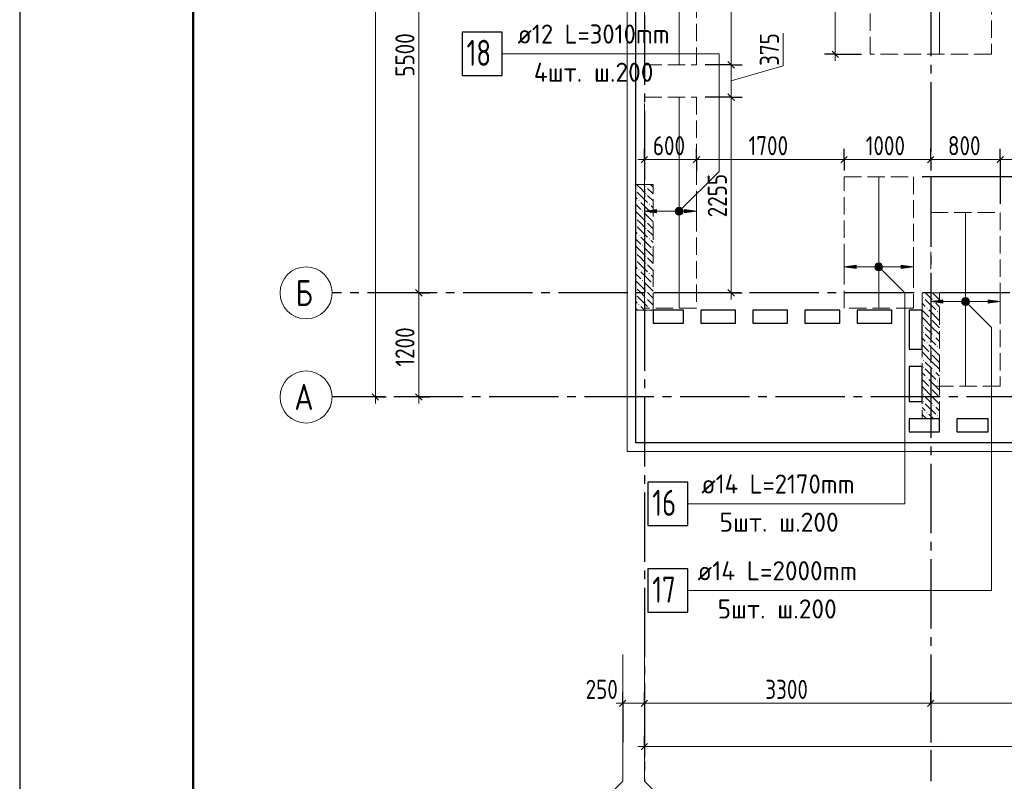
# Model space of a CAD drawing. Header units: millimetres. Extents: x 0 to 61017, y 0 to 42000.
# Tile 2 of 24: x 0 to 11347, y 15970 to 24749. Entities that reach past the tile are written whole.
import ezdxf

# ---------------------------------------------------------------- set-up
doc = ezdxf.new("R2010")
doc.units = ezdxf.units.MM
doc.linetypes.add('______2', pattern=[270, 200, -70])
doc.linetypes.add('______5', pattern=[1100, 800, -100, 100, -100])
for name, color, linetype, lineweight in [('Standard', 7, 'Continuous', 25), ('ДОП Верх по У', 7, 'Continuous', 25), ('ЖБ Пилон', 180, 'Continuous', 25), ('Оси', 40, '______5', 18), ('Позиционная метка номер позиции', 7, 'Continuous', 13), ('Примечания', 7, 'Continuous', 25)]:
    doc.layers.add(name, color=color, linetype=linetype, lineweight=lineweight)
doc.layers.add('ЖБ Перекрытие верхний уровень', color=7, linetype='Continuous', lineweight=25, true_color=0xe0e0ff)
doc.styles.add('GOST 2.304-81', font='txt')
doc.styles.add('ISOCPEUR', font='txt')

msp = doc.modelspace()

# ---------------------------------------------------------------- hatches: boundary and pattern name
at = {"layer": 'ДОП Верх по У', "linetype": 'Continuous', "lineweight": 13, "transparency": 33554687}
for points in [[(7340, 22521), (7200, 22541), (7340, 22561)], [(9640, 21880), (9500, 21900), (9640, 21920)], [(10640, 21480), (10500, 21500), (10640, 21520)]]:
    msp.add_hatch(color=7, dxfattribs=at).paths.add_polyline_path(points, flags=16)
for points in [[(7568, 22522), (7568, 22560), (7562, 22541)], [(7568, 22560), (7581, 22509), (7581, 22573)], [(7568, 22560), (7568, 22522), (7581, 22509)], [(7581, 22573), (7600, 22504), (7600, 22578)], [(7581, 22573), (7581, 22509), (7600, 22504)], [(7600, 22578), (7600, 22504), (7619, 22509)], [(7600, 22578), (7619, 22509), (7619, 22573)], [(7619, 22573), (7619, 22509), (7632, 22522)], [(7619, 22573), (7632, 22522), (7632, 22560)], [(7632, 22560), (7632, 22522), (7637, 22541)], [(7660, 22521), (7800, 22541), (7660, 22561)], [(9868, 21881), (9868, 21919), (9862, 21900)], [(9868, 21919), (9881, 21868), (9881, 21932)], [(9868, 21919), (9868, 21881), (9881, 21868)], [(9881, 21932), (9900, 21862), (9900, 21938)], [(9881, 21932), (9881, 21868), (9900, 21862)], [(9900, 21938), (9900, 21862), (9919, 21868)], [(9900, 21938), (9919, 21868), (9919, 21932)], [(9919, 21932), (9919, 21868), (9932, 21881)], [(9919, 21932), (9932, 21881), (9932, 21919)], [(9932, 21919), (9932, 21881), (9937, 21900)], [(10160, 21880), (10300, 21900), (10160, 21920)], [(10868, 21481), (10868, 21519), (10862, 21500)], [(10868, 21519), (10881, 21468), (10881, 21532)], [(10868, 21519), (10868, 21481), (10881, 21468)], [(10881, 21532), (10900, 21462), (10900, 21538)], [(10881, 21532), (10881, 21468), (10900, 21462)], [(10900, 21538), (10900, 21462), (10919, 21468)], [(10900, 21538), (10919, 21468), (10919, 21532)], [(10919, 21532), (10919, 21468), (10932, 21481)], [(10919, 21532), (10932, 21481), (10932, 21519)], [(10932, 21519), (10932, 21481), (10937, 21500)], [(11160, 21480), (11300, 21500), (11160, 21520)]]:
    msp.add_hatch(color=7, dxfattribs=at).paths.add_polyline_path(points)
at = {"layer": 'ЖБ Пилон', "linetype": 'Continuous', "lineweight": 18, "transparency": 33554687}
for points in [[(7210, 22823), (7217, 22830), (7223, 22823), (7217, 22817)], [(7100, 22787), (7103, 22783), (7100, 22780)], [(7210, 22743), (7217, 22750), (7223, 22743), (7217, 22737)], [(7130, 22663), (7137, 22670), (7143, 22663), (7137, 22657)], [(7250, 22623), (7257, 22630), (7263, 22623), (7257, 22617)], [(7170, 22543), (7177, 22550), (7183, 22543), (7177, 22537)], [(7290, 22503), (7297, 22510), (7300, 22507), (7300, 22500), (7297, 22497)], [(7100, 22467), (7103, 22463), (7100, 22460)], [(7100, 22387), (7103, 22383), (7100, 22380)], [(7210, 22423), (7217, 22430), (7223, 22423), (7217, 22417)], [(7130, 22263), (7137, 22270), (7143, 22263), (7137, 22257)], [(7210, 22343), (7217, 22350), (7223, 22343), (7217, 22337)], [(7170, 22143), (7177, 22150), (7183, 22143), (7177, 22137)], [(7250, 22223), (7257, 22230), (7263, 22223), (7257, 22217)], [(7100, 22067), (7103, 22063), (7100, 22060)], [(7210, 22023), (7217, 22030), (7223, 22023), (7217, 22017)], [(7290, 22103), (7297, 22110), (7300, 22107), (7300, 22100), (7297, 22097)], [(7100, 21987), (7103, 21983), (7100, 21980)], [(7210, 21943), (7217, 21950), (7223, 21943), (7217, 21937)], [(7130, 21863), (7137, 21870), (7143, 21863), (7137, 21857)], [(7250, 21823), (7257, 21830), (7263, 21823), (7257, 21817)], [(7170, 21743), (7177, 21750), (7183, 21743), (7177, 21737)], [(7290, 21703), (7297, 21710), (7300, 21707), (7300, 21700), (7297, 21697)], [(7100, 21667), (7103, 21663), (7100, 21660)], [(7100, 21587), (7103, 21583), (7100, 21580)], [(7210, 21623), (7217, 21630), (7223, 21623), (7217, 21617)], [(7130, 21463), (7137, 21470), (7143, 21463), (7137, 21457)], [(7210, 21543), (7217, 21550), (7223, 21543), (7217, 21537)], [(10410, 21543), (10417, 21550), (10423, 21543), (10417, 21537)], [(10530, 21503), (10537, 21510), (10543, 21503), (10537, 21497)], [(7250, 21423), (7257, 21430), (7263, 21423), (7257, 21417)], [(10450, 21423), (10457, 21430), (10463, 21423), (10457, 21417)], [(10570, 21383), (10577, 21390), (10583, 21383), (10577, 21377)], [(10410, 21223), (10417, 21230), (10423, 21223), (10417, 21217)], [(10490, 21303), (10497, 21310), (10503, 21303), (10497, 21297)], [(10410, 21143), (10417, 21150), (10423, 21143), (10417, 21137)], [(10530, 21103), (10537, 21110), (10543, 21103), (10537, 21097)], [(10450, 21023), (10457, 21030), (10463, 21023), (10457, 21017)], [(10490, 20903), (10497, 20910), (10503, 20903), (10497, 20897)], [(10570, 20983), (10577, 20990), (10583, 20983), (10577, 20977)], [(10410, 20823), (10417, 20830), (10423, 20823), (10417, 20817)], [(10410, 20743), (10417, 20750), (10423, 20743), (10417, 20737)], [(10530, 20703), (10537, 20710), (10543, 20703), (10537, 20697)], [(10450, 20623), (10457, 20630), (10463, 20623), (10457, 20617)], [(10570, 20583), (10577, 20590), (10583, 20583), (10577, 20577)], [(10410, 20423), (10417, 20430), (10423, 20423), (10417, 20417)], [(10490, 20503), (10497, 20510), (10503, 20503), (10497, 20497)], [(10410, 20343), (10417, 20350), (10423, 20343), (10417, 20337)], [(10450, 20223), (10457, 20230), (10463, 20223), (10457, 20217)], [(10530, 20303), (10537, 20310), (10543, 20303), (10537, 20297)], [(10570, 20183), (10577, 20190), (10583, 20183), (10577, 20177)]]:
    msp.add_hatch(color=7, dxfattribs=at).paths.add_polyline_path(points, flags=16)
at = {"layer": 'Позиционная метка номер позиции', "linetype": 'Continuous', "lineweight": 13, "transparency": 33554687}
for points in [[(7568, 22573), (7643, 22530), (7589, 22584)], [(7589, 22584), (7643, 22530), (7643, 22552)], [(7589, 22584), (7643, 22552), (7611, 22584)], [(7611, 22584), (7643, 22552), (7632, 22573)], [(7557, 22552), (7632, 22509), (7568, 22573)], [(7557, 22530), (7611, 22498), (7557, 22552)], [(7557, 22552), (7611, 22498), (7632, 22509)], [(7589, 22498), (7557, 22530), (7568, 22509)], [(7557, 22530), (7589, 22498), (7611, 22498)], [(7568, 22573), (7632, 22509), (7643, 22530)], [(9857, 21911), (9889, 21943), (9868, 21932)], [(9889, 21943), (9857, 21911), (9857, 21889)], [(9889, 21943), (9857, 21889), (9911, 21943)], [(9911, 21943), (9857, 21889), (9868, 21868)], [(9911, 21943), (9868, 21868), (9932, 21932)], [(9932, 21932), (9868, 21868), (9889, 21857)], [(9932, 21932), (9889, 21857), (9943, 21911)], [(9943, 21911), (9889, 21857), (9911, 21857)], [(9943, 21911), (9911, 21857), (9943, 21889)], [(9943, 21889), (9911, 21857), (9932, 21868)], [(10857, 21511), (10889, 21543), (10868, 21532)], [(10889, 21543), (10857, 21511), (10857, 21489)], [(10889, 21543), (10857, 21489), (10911, 21543)], [(10911, 21543), (10857, 21489), (10868, 21468)], [(10911, 21543), (10868, 21468), (10932, 21532)], [(10932, 21532), (10868, 21468), (10889, 21457)], [(10932, 21532), (10889, 21457), (10943, 21511)], [(10943, 21511), (10889, 21457), (10911, 21457)], [(10943, 21511), (10911, 21457), (10943, 21489)], [(10943, 21489), (10911, 21457), (10932, 21468)]]:
    msp.add_hatch(color=7, dxfattribs=at).paths.add_polyline_path(points)

# ---------------------------------------------------------------- linework, layer by layer
at = {"layer": 'Standard', "color": 7, "linetype": 'Continuous', "lineweight": 25, "transparency": 33554687}
for p, q in [((7100, 19870), (7100, 34500)), ((9362, 24387), (9437, 24312)), ((8162, 24267), (8237, 24192)), ((8162, 23894), (8237, 23819)), ((7162, 23099), (7237, 23174)), ((7762, 23099), (7837, 23174)), ((9462, 23099), (9537, 23174)), ((10462, 23099), (10537, 23174)), ((11262, 23099), (11337, 23174)), ((4637, 21562), (4562, 21638)), ((8162, 21638), (8237, 21562)), ((7300, 21400), (7300, 21250)), ((7650, 21400), (7300, 21400)), ((7650, 21250), (7650, 21400)), ((7850, 21400), (7850, 21250)), ((8250, 21400), (7850, 21400)), ((8250, 21250), (8250, 21400)), ((8450, 21400), (8450, 21250)), ((8850, 21400), (8450, 21400)), ((8850, 21250), (8850, 21400)), ((9050, 21400), (9050, 21250)), ((9450, 21400), (9050, 21400)), ((9450, 21250), (9450, 21400)), ((9650, 21400), (9650, 21250)), ((10050, 21400), (9650, 21400)), ((10050, 21250), (10050, 21400)), ((10250, 21400), (10250, 20950)), ((10400, 21400), (10250, 21400)), ((10400, 20950), (10400, 21400)), ((7300, 21250), (7650, 21250)), ((7850, 21250), (8250, 21250)), ((8450, 21250), (8850, 21250)), ((9050, 21250), (9450, 21250)), ((9650, 21250), (10050, 21250)), ((10250, 20950), (10400, 20950)), ((10250, 20750), (10250, 20350)), ((10400, 20750), (10250, 20750)), ((10400, 20350), (10400, 20750)), ((4137, 20362), (4062, 20438)), ((4637, 20362), (4562, 20438)), ((10250, 20350), (10400, 20350)), ((10250, 20150), (10250, 20000)), ((10600, 20150), (10250, 20150)), ((10600, 20000), (10600, 20150)), ((10800, 20150), (10800, 20000)), ((11160, 20150), (10800, 20150)), ((11160, 20000), (11160, 20150)), ((10250, 20000), (10600, 20000)), ((10800, 20000), (11160, 20000)), ((28240, 19870), (7100, 19870)), ((6912, 16833), (6987, 16907)), ((7162, 16833), (7237, 16907)), ((10462, 16833), (10537, 16907)), ((7237, 16407), (7162, 16333))]:
    msp.add_line(p, q, dxfattribs=at)
at = {"layer": 'Standard', "color": 7, "linetype": 'Continuous', "lineweight": 13, "transparency": 33554687}
for p, q in [((4600, 21600), (4600, 27100)), ((8200, 27100), (8200, 24230)), ((9400, 27100), (9400, 24350)), ((8800, 24216), (8800, 24592)), ((9400, 24350), (9400, 24275)), ((8200, 24230), (8200, 23857)), ((8200, 24043), (8800, 24216)), ((8200, 23857), (8200, 21600)), ((7200, 23137), (7125, 23137)), ((7200, 23137), (7800, 23137)), ((7800, 23137), (9500, 23137)), ((9500, 23137), (10500, 23137)), ((10500, 23137), (11300, 23137)), ((11300, 23137), (13620, 23137)), ((8200, 21600), (8200, 21525)), ((4100, 20400), (4100, 20325)), ((4600, 20400), (4600, 20325)), ((6950, 15970), (6950, 17432)), ((7200, 15970), (7200, 17432)), ((6950, 16870), (6875, 16870)), ((6950, 16870), (7200, 16870)), ((7200, 16870), (10500, 16870)), ((10500, 16870), (13800, 16870)), ((7200, 16370), (7125, 16370)), ((49280, 16370), (7200, 16370)), ((6950, 15970), (6862, 15882)), ((7200, 15970), (7288, 15882))]:
    msp.add_line(p, q, dxfattribs=at)
at = {"layer": 'Standard', "color": 251, "linetype": 'Continuous', "lineweight": -3, "true_color": 0x656565, "transparency": 33554687}
for p, q in [((9400, 24350), (9275, 24350)), ((9400, 24350), (9525, 24350)), ((9400, 24350), (9700, 24350)), ((8200, 24230), (8075, 24230)), ((8200, 24230), (8325, 24230)), ((8200, 23857), (8075, 23857)), ((8200, 23857), (8325, 23857)), ((7200, 23137), (7200, 23262)), ((7800, 23137), (7800, 23262)), ((9500, 23137), (9500, 23262)), ((10500, 23137), (10500, 23262)), ((11300, 23137), (11300, 23262)), ((7200, 23137), (7200, 23012)), ((7200, 23137), (7200, 23137)), ((7800, 23137), (7800, 23012)), ((7800, 23137), (7800, 23137)), ((9500, 23137), (9500, 23012)), ((9500, 23137), (9500, 23037)), ((10500, 23137), (10500, 23012)), ((10500, 23137), (10500, 23119)), ((11300, 23137), (11300, 23012)), ((11300, 23137), (11300, 22625)), ((11700, 22937), (10400, 22937)), ((4600, 21600), (4475, 21600)), ((4600, 21600), (4725, 21600)), ((4600, 21600), (4600, 21600)), ((8200, 21600), (8075, 21600)), ((8200, 21600), (8150, 21600)), ((8200, 21600), (8325, 21600)), ((4100, 20400), (3975, 20400)), ((4100, 20400), (4225, 20400)), ((4100, 20400), (4100, 20400)), ((4600, 20400), (4475, 20400)), ((4600, 20400), (4725, 20400)), ((4600, 20400), (4600, 20400)), ((6950, 16870), (6950, 16995)), ((7200, 16870), (7200, 16995)), ((10500, 16870), (10500, 16995)), ((6950, 16870), (6950, 16745)), ((6950, 16870), (6950, 16418)), ((7200, 16870), (7200, 16745)), ((7200, 16870), (7200, 16418)), ((10500, 16870), (10500, 16745)), ((10500, 16870), (10500, 16418)), ((7200, 16370), (7200, 16495)), ((7200, 16370), (7200, 16245)), ((7200, 16370), (7200, 16370))]:
    msp.add_line(p, q, dxfattribs=at)
at = {"layer": 'Standard', "color": 7, "linetype": 'Continuous', "lineweight": 13, "transparency": 33554687}
msp.add_lwpolyline([(0, 0), (59400, 0), (59400, 42000), (0, 42000), (0, 0)], close=True, dxfattribs=at)
at = {"layer": 'Standard', "color": 7, "linetype": 'Continuous', "lineweight": -3, "transparency": 33554687}
msp.add_lwpolyline([(0, 42000), (0, 0), (59400, 0), (59400, 42000), (0, 42000)], dxfattribs=at)
at = {"layer": 'Standard', "color": 7, "linetype": 'Continuous', "lineweight": 25, "transparency": 33554687}
msp.add_lwpolyline([(0, 42000), (0, 0), (59400, 0), (59400, 42000), (0, 42000)], dxfattribs=at)
at = {"layer": 'Standard', "color": 7, "linetype": 'Continuous', "lineweight": 18, "transparency": 33554687}
msp.add_lwpolyline([(59400, 42000), (0, 42000), (0, 0), (59400, 0), (59400, 42000)], dxfattribs=at)
at = {"layer": 'Standard', "color": 7, "linetype": 'Continuous', "lineweight": 13, "transparency": 33554687}
for points in [[(59400, 42000), (0, 42000), (0, 0), (59400, 0), (59400, 42000)], [(4100, 20400), (4100, 29236), (4100, 29236), (4100, 38900)], [(4600, 20400), (4600, 20655), (4600, 20655), (4600, 21600)]]:
    msp.add_lwpolyline(points, dxfattribs=at)
at = {"layer": 'Standard', "color": 7, "linetype": 'Continuous', "lineweight": 50, "transparency": 33554687}
msp.add_lwpolyline([(2000, 41500), (58900, 41500), (58900, 500), (2000, 500), (2000, 41500)], close=True, dxfattribs=at)
at = {"layer": 'Standard', "color": 254, "linetype": 'Continuous', "lineweight": 18, "true_color": 0xc4c4ff, "transparency": 33554687}
msp.add_lwpolyline([(7000, 19770), (49810, 19770), (49810, 36350), (7000, 36350), (7000, 19770)], dxfattribs=at)
at = {"layer": 'Standard', "color": 251, "linetype": 'Continuous', "lineweight": -3, "true_color": 0x656565, "transparency": 33554687}
for points in [[(8200, 24230), (8183, 24230), (8183, 24230), (7900, 24230)], [(8200, 23857), (8183, 23857), (8183, 23857), (7900, 23857)]]:
    msp.add_lwpolyline(points, dxfattribs=at)
at = {"layer": 'ДОП Верх по У', "color": 7, "linetype": 'Continuous', "lineweight": 18, "transparency": 33554687}
for p, q in [((10600, 28243), (10600, 24357)), ((7600, 27624), (7600, 24236)), ((7600, 23851), (7600, 21431)), ((9900, 22932), (9900, 21432)), ((10900, 22518), (10900, 20532))]:
    msp.add_line(p, q, dxfattribs=at)
at = {"layer": 'ДОП Верх по У', "color": 7, "linetype": 'Continuous', "lineweight": 13, "transparency": 33554687}
for p, q in [((5718, 24357), (7760, 24357)), ((7836, 19170), (9900, 19170)), ((7792, 18170), (9900, 18170))]:
    msp.add_line(p, q, dxfattribs=at)
at = {"layer": 'ДОП Верх по У', "color": 251, "linetype": 'Continuous', "lineweight": 13, "true_color": 0x494949, "transparency": 33554687}
for p, q in [((7200, 22541), (7200, 22641)), ((7800, 22541), (7800, 22641)), ((7200, 22541), (7340, 22561)), ((7340, 22521), (7200, 22541)), ((7200, 22541), (7200, 22441)), ((7200, 22541), (7200, 22541)), ((7340, 22561), (7340, 22521)), ((7340, 22541), (7570, 22541)), ((7600, 22578), (7600, 22578)), ((7600, 22504), (7600, 22504)), ((7630, 22541), (7660, 22541)), ((7800, 22541), (7660, 22561)), ((7660, 22561), (7660, 22521)), ((7660, 22521), (7800, 22541)), ((7800, 22541), (7800, 22441)), ((7800, 22541), (7800, 22541)), ((9500, 21900), (9500, 22000)), ((9500, 21900), (9640, 21920)), ((9640, 21920), (9640, 21880)), ((9900, 21938), (9900, 21938)), ((10300, 21900), (10160, 21920)), ((10160, 21920), (10160, 21880)), ((10300, 21900), (10300, 22000)), ((9640, 21880), (9500, 21900)), ((9500, 21900), (9500, 21800)), ((9500, 21900), (9500, 21900)), ((9640, 21900), (9870, 21900)), ((9900, 21862), (9900, 21862)), ((9930, 21900), (10160, 21900)), ((10160, 21880), (10300, 21900)), ((10300, 21900), (10300, 21800)), ((10300, 21900), (10300, 21900)), ((10500, 21500), (10500, 21600)), ((11300, 21500), (11300, 21600)), ((10500, 21500), (10640, 21520)), ((10640, 21480), (10500, 21500)), ((10500, 21500), (10500, 21400)), ((10500, 21500), (10500, 21500)), ((10640, 21520), (10640, 21480)), ((10640, 21500), (10870, 21500)), ((10900, 21538), (10900, 21538)), ((10900, 21462), (10900, 21462)), ((10930, 21500), (11160, 21500)), ((11300, 21500), (11160, 21520)), ((11160, 21520), (11160, 21480)), ((11160, 21480), (11300, 21500)), ((11300, 21500), (11300, 21400)), ((11300, 21500), (11300, 21500))]:
    msp.add_line(p, q, dxfattribs=at)
at = {"layer": 'ДОП Верх по У', "color": 7, "linetype": 'Continuous', "lineweight": 25, "transparency": 33554687}
for points in [[(5100, 24107), (5560, 24107), (5560, 24607), (5100, 24607), (5100, 24107)], [(7240, 18920), (7700, 18920), (7700, 19420), (7240, 19420), (7240, 18920)], [(7240, 17920), (7700, 17920), (7700, 18420), (7240, 18420), (7240, 17920)]]:
    msp.add_lwpolyline(points, dxfattribs=at)
at = {"layer": 'ДОП Верх по У', "color": 251, "linetype": 'Continuous', "lineweight": 13, "true_color": 0x494949, "transparency": 33554687}
for centre in [(7600, 22541), (9900, 21900), (10900, 21500)]:
    msp.add_circle(centre, 37.5, dxfattribs=at)
at = {"layer": 'ЖБ Перекрытие верхний уровень', "color": 7, "linetype": 'Continuous', "lineweight": 18, "transparency": 33554687}
for p, q in [((7100, 34500), (7100, 19870)), ((7300, 21250), (7300, 21400)), ((7300, 21400), (7650, 21400)), ((7650, 21400), (7650, 21250)), ((7850, 21250), (7850, 21400)), ((7850, 21400), (8250, 21400)), ((8250, 21400), (8250, 21250)), ((8450, 21400), (8850, 21400)), ((8450, 21250), (8450, 21400)), ((8850, 21400), (8850, 21250)), ((9050, 21250), (9050, 21400)), ((9050, 21400), (9450, 21400)), ((9450, 21400), (9450, 21250)), ((9650, 21250), (9650, 21400)), ((9650, 21400), (10050, 21400)), ((10050, 21400), (10050, 21250)), ((10250, 20950), (10250, 21400)), ((10250, 21400), (10400, 21400)), ((10400, 21400), (10400, 20950)), ((7650, 21250), (7300, 21250)), ((8250, 21250), (7850, 21250)), ((8850, 21250), (8450, 21250)), ((9450, 21250), (9050, 21250)), ((10050, 21250), (9650, 21250)), ((10400, 20950), (10250, 20950)), ((10250, 20350), (10250, 20750)), ((10250, 20750), (10400, 20750)), ((10400, 20750), (10400, 20350)), ((10400, 20350), (10250, 20350)), ((10250, 20000), (10250, 20150)), ((10250, 20150), (10600, 20150)), ((10600, 20150), (10600, 20000)), ((10800, 20150), (11160, 20150)), ((10800, 20000), (10800, 20150)), ((11160, 20150), (11160, 20000)), ((10600, 20000), (10250, 20000)), ((11160, 20000), (10800, 20000)), ((7100, 19870), (28240, 19870))]:
    msp.add_line(p, q, dxfattribs=at)
at = {"layer": 'ЖБ Пилон', "color": 253, "linetype": '______2', "lineweight": 13, "true_color": 0xa0a0a0, "transparency": 33554687}
for p, q in [((7100, 22850), (7100, 21400)), ((7300, 22850), (7100, 22850)), ((7300, 21400), (7300, 22850)), ((10400, 21600), (10400, 20150)), ((10600, 21600), (10400, 21600)), ((10600, 20150), (10600, 21600)), ((7100, 21400), (7300, 21400)), ((10400, 20150), (10600, 20150))]:
    msp.add_line(p, q, dxfattribs=at)
at = {"layer": 'ЖБ Пилон', "color": 9, "linetype": 'Continuous', "lineweight": 18, "true_color": 0xc7c7c7, "transparency": 33554687}
for p, q in [((7157, 22803), (7117, 22843)), ((7190, 22850), (7197, 22843)), ((7300, 22820), (7270, 22850)), ((7100, 22700), (7117, 22683)), ((7117, 22763), (7237, 22643)), ((7197, 22763), (7157, 22803)), ((7237, 22803), (7300, 22740)), ((7237, 22723), (7300, 22660)), ((7100, 22620), (7157, 22563)), ((7157, 22643), (7277, 22523)), ((7300, 22580), (7277, 22603)), ((7100, 22540), (7197, 22443)), ((7300, 22420), (7197, 22523)), ((7157, 22403), (7117, 22443)), ((7117, 22363), (7237, 22243)), ((7197, 22363), (7157, 22403)), ((7237, 22403), (7300, 22340)), ((7100, 22300), (7117, 22283)), ((7157, 22243), (7277, 22123)), ((7237, 22323), (7300, 22260)), ((7100, 22220), (7157, 22163)), ((7100, 22140), (7197, 22043)), ((7300, 22180), (7277, 22203)), ((7157, 22003), (7117, 22043)), ((7300, 22020), (7197, 22123)), ((7117, 21963), (7237, 21843)), ((7197, 21963), (7157, 22003)), ((7237, 22003), (7300, 21940)), ((7237, 21923), (7300, 21860)), ((7100, 21900), (7117, 21883)), ((7100, 21820), (7157, 21763)), ((7157, 21843), (7277, 21723)), ((7300, 21780), (7277, 21803)), ((7100, 21740), (7197, 21643)), ((7300, 21620), (7197, 21723)), ((7157, 21603), (7117, 21643)), ((7117, 21563), (7237, 21443)), ((7197, 21563), (7157, 21603)), ((7237, 21603), (7300, 21540)), ((10440, 21600), (10517, 21523)), ((10520, 21600), (10597, 21523)), ((7100, 21500), (7117, 21483)), ((7237, 21523), (7300, 21460)), ((10400, 21480), (10437, 21443)), ((10437, 21523), (10557, 21403)), ((10597, 21443), (10557, 21483)), ((7100, 21420), (7120, 21400)), ((7157, 21443), (7200, 21400)), ((7280, 21400), (7277, 21403)), ((10400, 21400), (10477, 21323)), ((10597, 21283), (10477, 21403)), ((10600, 21440), (10597, 21443)), ((10597, 21363), (10600, 21360)), ((10517, 21203), (10400, 21320)), ((10517, 21283), (10597, 21203)), ((10597, 21283), (10600, 21280)), ((10437, 21203), (10517, 21123)), ((10437, 21123), (10557, 21003)), ((10517, 21203), (10597, 21123)), ((10597, 21203), (10600, 21200)), ((10400, 21080), (10437, 21043)), ((10400, 21000), (10477, 20923)), ((10597, 20883), (10477, 21003)), ((10597, 21043), (10557, 21083)), ((10600, 21040), (10597, 21043)), ((10517, 20803), (10400, 20920)), ((10517, 20883), (10597, 20803)), ((10597, 20963), (10600, 20960)), ((10597, 20883), (10600, 20880)), ((10437, 20803), (10517, 20723)), ((10517, 20803), (10597, 20723)), ((10597, 20803), (10600, 20800)), ((10400, 20680), (10437, 20643)), ((10437, 20723), (10557, 20603)), ((10597, 20643), (10557, 20683)), ((10400, 20600), (10477, 20523)), ((10597, 20483), (10477, 20603)), ((10600, 20640), (10597, 20643)), ((10597, 20563), (10600, 20560)), ((10517, 20403), (10400, 20520)), ((10517, 20483), (10597, 20403)), ((10597, 20483), (10600, 20480)), ((10437, 20403), (10517, 20323)), ((10437, 20323), (10557, 20203)), ((10517, 20403), (10597, 20323)), ((10597, 20403), (10600, 20400)), ((10400, 20280), (10437, 20243)), ((10400, 20200), (10450, 20150)), ((10530, 20150), (10477, 20203)), ((10597, 20243), (10557, 20283)), ((10600, 20240), (10597, 20243)), ((10597, 20163), (10600, 20160))]:
    msp.add_line(p, q, dxfattribs=at)
at = {"layer": 'Оси', "color": 8, "linetype": '______5', "lineweight": -3, "transparency": 33554687}
for p, q in [((7200, 35800), (7200, 15970)), ((10500, 35030), (10500, 15970)), ((49910, 21600), (3600, 21600)), ((50210, 20400), (3600, 20400)), ((10574, 16456), (10574, 16456))]:
    msp.add_line(p, q, dxfattribs=at)
at = {"layer": 'Оси', "color": 7, "linetype": 'Continuous', "lineweight": 13, "transparency": 33554687}
for centre in [(3300, 21600), (3300, 20400)]:
    msp.add_circle(centre, 300, dxfattribs=at)
at = {"layer": 'Позиционная метка номер позиции', "color": 7, "linetype": 'Continuous', "lineweight": 13, "transparency": 33554687}
for p, q in [((7568, 22573), (7568, 22573)), ((7568, 22509), (7568, 22509)), ((7632, 22573), (7632, 22573)), ((7632, 22509), (7632, 22509)), ((9868, 21932), (9868, 21932)), ((9932, 21932), (9932, 21932)), ((9868, 21868), (9868, 21868)), ((9932, 21868), (9932, 21868)), ((10868, 21532), (10868, 21532)), ((10868, 21468), (10868, 21468)), ((10932, 21532), (10932, 21532)), ((10932, 21468), (10932, 21468))]:
    msp.add_line(p, q, dxfattribs=at)
for points in [[(7600, 22541), (8060, 23001), (8060, 24357), (5560, 24357)], [(9900, 21900), (10200, 21600), (10200, 19170), (7700, 19170)], [(10900, 21500), (11200, 21200), (11200, 18170), (7700, 18170)]]:
    msp.add_lwpolyline(points, dxfattribs=at)
for centre in [(7600, 22541), (9900, 21900), (10900, 21500)]:
    msp.add_circle(centre, 45, dxfattribs=at)
at = {"layer": 'Примечания', "color": 7, "linetype": '______2', "lineweight": 18, "transparency": 33554687}
for p, q in [((9800, 24350), (9800, 28250)), ((11200, 28250), (11200, 24350)), ((7200, 27630), (7200, 24230)), ((7800, 24230), (7800, 27630)), ((11200, 24350), (9800, 24350)), ((7200, 24230), (7800, 24230)), ((7200, 23857), (7800, 23857)), ((7200, 21425), (7200, 23857)), ((7800, 23857), (7800, 21425)), ((9500, 22937), (10300, 22937)), ((9500, 21425), (9500, 22937)), ((10300, 22937), (10300, 21425)), ((10500, 22525), (11300, 22525)), ((10500, 20525), (10500, 22525)), ((11300, 22525), (11300, 20525)), ((7800, 21425), (7200, 21425)), ((10300, 21425), (9500, 21425)), ((11300, 20525), (10500, 20525))]:
    msp.add_line(p, q, dxfattribs=at)

# ---------------------------------------------------------------- texts
at = {"layer": 'Standard', "color": 7, "linetype": 'Continuous', "lineweight": 25, "transparency": 33554687, "char_height": 220, "attachment_point": 7, "rotation": 90, "style": 'GOST 2.304-81'}
for s, insert, width in [('5500', (4550, 24092), 641.48), ('375', (8750, 24216), 500.82), ('2255', (8150, 22471), 641.48), ('1200', (4550, 20750), 625.73)]:
    msp.add_mtext(s, dxfattribs=dict(at, insert=insert, width=width))
at = {"layer": 'Standard', "color": 7, "linetype": 'Continuous', "lineweight": 25, "transparency": 33554687, "char_height": 220, "attachment_point": 7, "style": 'GOST 2.304-81'}
for s, insert, width in [('600', (7297, 23187), 531.97), ('1700', (8400, 23187), 625.73), ('1000', (9750, 23187), 625.74), ('800', (10697, 23187), 531.97), ('250', (6522, 16920), 516.4), ('3300', (8592, 16920), 641.48)]:
    msp.add_mtext(s, dxfattribs=dict(at, insert=insert, width=width))
at = {"layer": 'ДОП Верх по У', "color": 7, "linetype": 'Continuous', "lineweight": 13, "transparency": 33554687, "attachment_point": 7, "style": 'ISOCPEUR'}
for s, insert, char_height, width in [('\\W0.94;ø12 L=3010mm ', (5738, 24474), 220, 2104.38), ('\\W0.75;18', (5150, 24217), 300, 472.28), ('\\W0.97;4шт. ш.200 ', (5925, 24034), 220, 1734.41), ('\\W0.94;ø14 L=2170mm ', (7856, 19287), 220, 2126.49), ('\\W0.75;16', (7290, 19030), 300, 472.29), ('\\W0.97;5шт. ш.200 ', (8065, 18847), 220, 1712.32), ('\\W0.96;ø14 L=2000mm ', (7812, 18287), 220, 2172.61), ('\\W0.75;17', (7290, 18030), 300, 472.29), ('\\W0.97;5шт. ш.200 ', (8043, 17847), 220, 1712.32)]:
    msp.add_mtext(s, dxfattribs=dict(at, insert=insert, char_height=char_height, width=width))
at = {"layer": 'Оси', "color": 7, "linetype": 'Continuous', "lineweight": 25, "transparency": 33554687, "char_height": 300, "attachment_point": 7, "style": 'ISOCPEUR'}
for s, insert, width in [('\\W0.80;Б', (3180, 21450), 359.83), ('\\W0.82;А', (3165, 20250), 392.65)]:
    msp.add_mtext(s, dxfattribs=dict(at, insert=insert, width=width))

doc.saveas('drawing.dxf')
